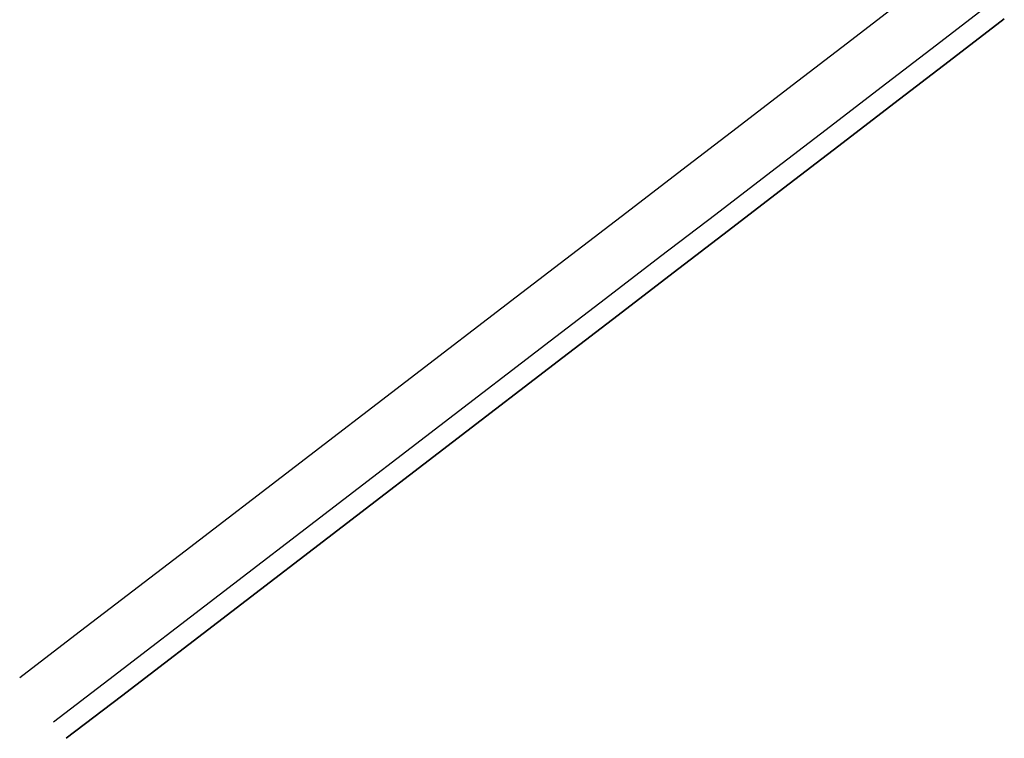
# Model space of a CAD drawing. Header units: metres. Extents: x 154839 to 161660, y 370737 to 378039.
# Tile 112 of 121: x 155391 to 155462, y 377069 to 377120. Entities that reach past the tile are written whole.
import ezdxf

# ---------------------------------------------------------------- set-up
doc = ezdxf.new("R2010")
doc.units = ezdxf.units.M
doc.layers.add('N-WE-GW-GRONDWERK_WATERGANG-G', color=100, linetype='Continuous', lineweight=35)
doc.layers.add('N-WE-VH-VERHARDING_KANTVERHARDING-G', color=210, linetype='Continuous', lineweight=30)

msp = doc.modelspace()

# ---------------------------------------------------------------- linework, layer by layer
at = {"layer": 'N-WE-GW-GRONDWERK_WATERGANG-G', "elevation": 0, "flags": 128}
msp.add_lwpolyline([(155394.274, 377068.819), (155398.242, 377071.862), (155406.177, 377077.948), (155414.112, 377084.033), (155422.047, 377090.119), (155429.982, 377096.204), (155433.95, 377099.247), (155437.917, 377102.29), (155441.885, 377105.333), (155445.852, 377108.376), (155449.82, 377111.418), (155453.787, 377114.461), (155457.755, 377117.504), (155461.722, 377120.547)], dxfattribs=at)
at = {"layer": 'N-WE-VH-VERHARDING_KANTVERHARDING-G', "elevation": 0, "flags": 128}
for points in [[(155390.927, 377073.184), (155394.895, 377076.226), (155402.83, 377082.312), (155410.765, 377088.398), (155418.7, 377094.483), (155426.635, 377100.569), (155430.602, 377103.612), (155434.57, 377106.654), (155438.538, 377109.697), (155442.505, 377112.74), (155446.473, 377115.783), (155450.44, 377118.825), (155454.408, 377121.868)], [(155393.361, 377070.01), (155397.329, 377073.052), (155405.264, 377079.138), (155413.199, 377085.224), (155421.134, 377091.309), (155429.069, 377097.395), (155433.037, 377100.437), (155437.004, 377103.48), (155440.972, 377106.523), (155444.939, 377109.566), (155448.907, 377112.609), (155452.874, 377115.651), (155456.842, 377118.694), (155460.81, 377121.737)]]:
    msp.add_lwpolyline(points, dxfattribs=at)

doc.saveas('drawing.dxf')
